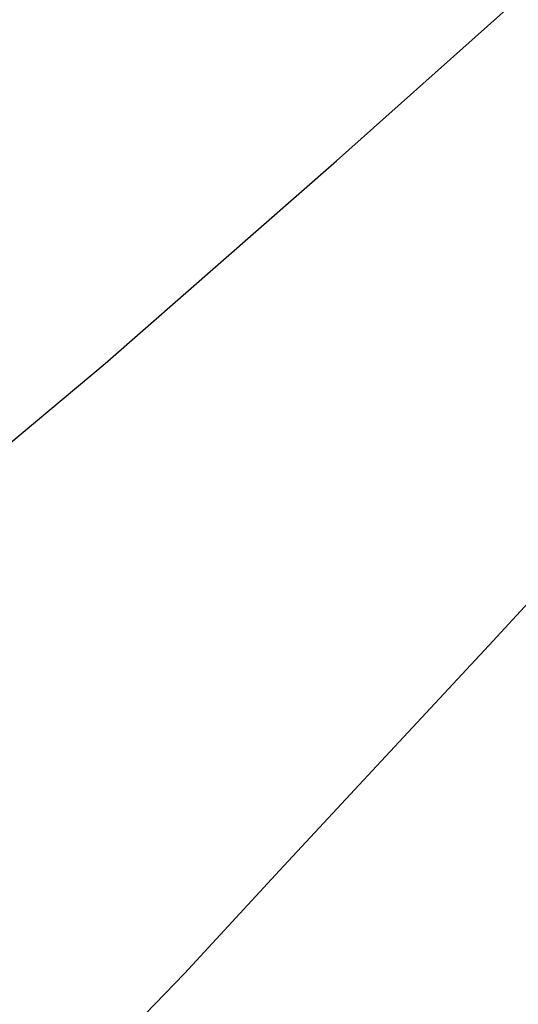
# Model space of a CAD drawing. Extents: x 0 to 370488, y 0 to 4202825.
# Tile 217 of 256: x 360295.41 to 360298.56, y 4200430.67 to 4200436.88. Entities that reach past the tile are written whole.
import ezdxf

# ---------------------------------------------------------------- set-up
doc = ezdxf.new("R2010")
doc.units = 0
doc.header["$LTSCALE"] = 0.5
doc.header["$MEASUREMENT"] = 0
doc.linetypes.add('CONTI', pattern=[0])
doc.layers.add('GORIZDEFAULT', color=32, linetype='CONTI')

msp = doc.modelspace()

# ---------------------------------------------------------------- linework, layer by layer
at = {"layer": 'GORIZDEFAULT', "color": 32}
for points in [[(360285.766, 4200427.0221, 539), (360287.26, 4200428.04, 539), (360289.1, 4200429.34, 539), (360290.93, 4200430.68, 539), (360292.69, 4200432.04, 539), (360294.37, 4200433.39, 539), (360295.95, 4200434.71, 539), (360297.41, 4200435.99, 539), (360298.75, 4200437.19, 539), (360299.93, 4200438.29, 539), (360300.95, 4200439.29, 539), (360301.8, 4200440.15, 539), (360302.5, 4200440.91, 539), (360303.09, 4200441.6, 539), (360303.61, 4200442.25, 539), (360304.09, 4200442.89, 539), (360304.56, 4200443.56, 539)], [(360292.07, 4200427.43, 538.5), (360292.87, 4200427.92, 538.5), (360293.51, 4200428.32, 538.5), (360294.05, 4200428.67, 538.5), (360294.51, 4200429.01, 538.5), (360294.94, 4200429.37, 538.5), (360295.39, 4200429.78, 538.5), (360295.89, 4200430.28, 538.5), (360296.45, 4200430.86, 538.5), (360297.05, 4200431.51, 538.5), (360297.69, 4200432.2, 538.5), (360298.37, 4200432.93, 538.5), (360299.07, 4200433.69, 538.5), (360299.81, 4200434.46, 538.5), (360300.56, 4200435.22, 538.5), (360301.32, 4200435.97, 538.5), (360302.06, 4200436.69, 538.5), (360302.77, 4200437.37, 538.5), (360303.43, 4200438.01, 538.5), (360304.02, 4200438.58, 538.5), (360304.54, 4200439.08, 538.5), (360304.96, 4200439.5, 538.5)]]:
    msp.add_polyline3d(points, dxfattribs=at)

doc.saveas('drawing.dxf')
